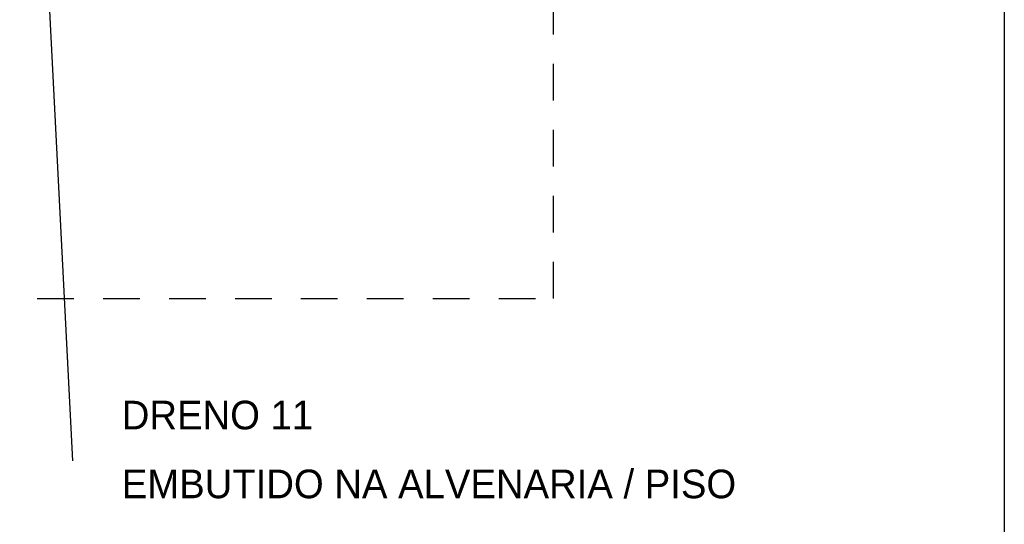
# Model space of a CAD drawing. Extents: x 40.7 to 137.4, y -250.8 to -221.5.
# Tile 251 of 256: x 120.5 to 123.9, y -243.3 to -241.5. Entities that reach past the tile are written whole.
import ezdxf

# ---------------------------------------------------------------- set-up
doc = ezdxf.new("R2010")
doc.units = 0
doc.header["$MEASUREMENT"] = 0
doc.linetypes.add('HIDDEN', pattern=[0.375, 0.25, -0.125])
doc.layers.get('0').update_dxf_attribs({"linetype": 'CONTINUOUS'})
doc.layers.add('paredes1', color=8, linetype='CONTINUOUS')
doc.layers.add('QUADROS DE CARGA', color=7, linetype='CONTINUOUS')
doc.styles.add('TXT', font='txt')

msp = doc.modelspace()

# ---------------------------------------------------------------- linework, layer by layer
at = {"color": 5}
msp.add_line((120.5308, -239.5268), (120.7106, -243.0522), dxfattribs=at)
at = {"layer": 'paredes1'}
msp.add_lwpolyline([(97.8049, -222.8262), (123.8916, -222.8262), (123.8916, -244.5449), (97.8049, -244.5449)], close=True, dxfattribs=at)
at = {"layer": 'paredes1', "linetype": 'HIDDEN', "ltscale": 0.5}
msp.add_lwpolyline([(102.366, -240.4988), (102.366, -242.4988), (122.3533, -242.4988), (122.3533, -240.4988)], dxfattribs=at)

# ---------------------------------------------------------------- texts
at = {"layer": 'QUADROS DE CARGA', "color": 7, "style": 'TXT'}
for s, height, p in [('DRENO 11', 0.09765, (120.8793, -242.9452)), ('EMBUTIDO NA ALVENARIA / PISO', 0.097651, (120.8793, -243.1802))]:
    msp.add_text(s, height=height, dxfattribs=at).set_placement(p)

doc.saveas('drawing.dxf')
